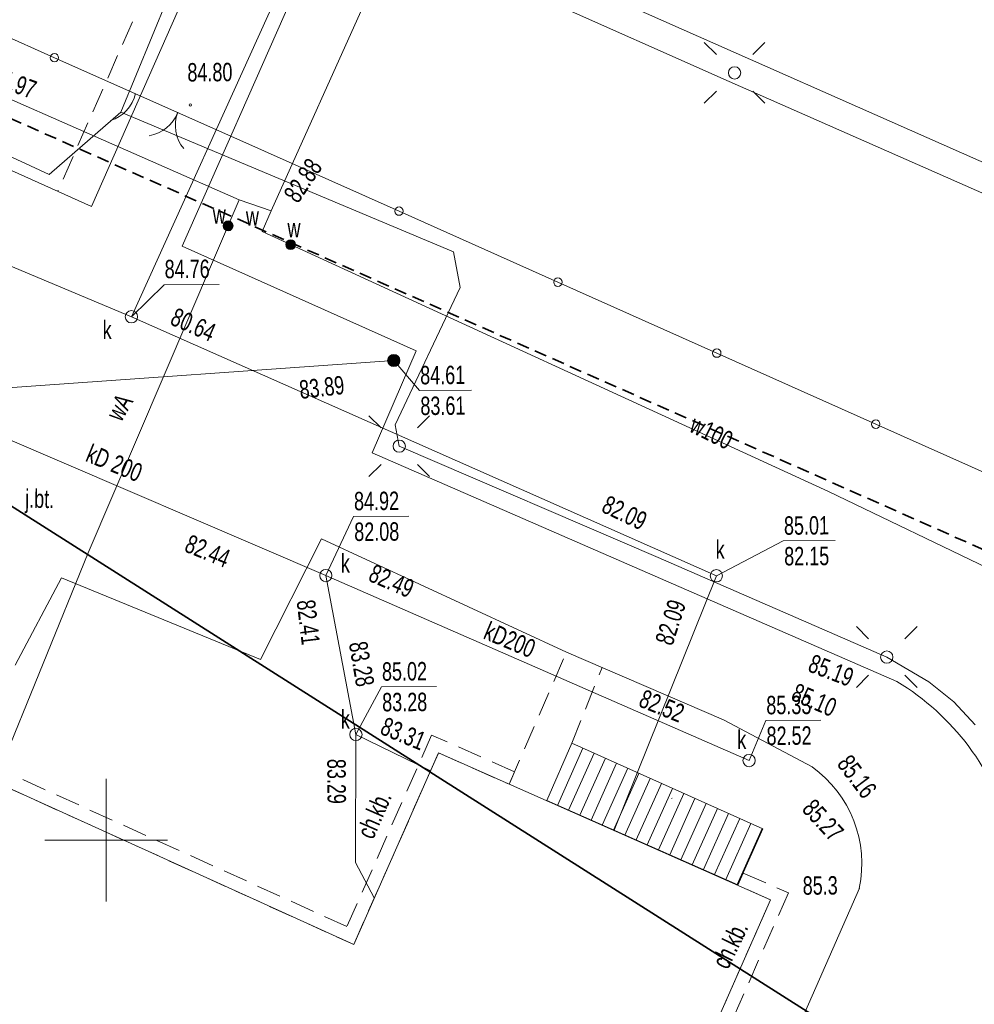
# Model space of a CAD drawing. Header units: metres. Extents: x -1013 to 1493500, y -5789517 to 1032.
# Tile 54 of 66: x 95 to 133, y -92 to -52. Entities that reach past the tile are written whole.
import ezdxf
from ezdxf.xclip import XClip

# ---------------------------------------------------------------- set-up
doc = ezdxf.new("R2010")
doc.units = ezdxf.units.M
doc.header["$MEASUREMENT"] = 0
doc.header["$XCLIPFRAME"] = 0
doc.linetypes.add('2_KTCR02', pattern=[1.5, 1, -0.5])
doc.linetypes.add('Przerywana długa', pattern=[0.78, 0.5, -0.28])
doc.layers.add('700-L Mapa 1_100 dwg', color=7, linetype='Continuous')
doc.layers.add('711-L Wymiary opisy', color=7, linetype='Continuous')
for name, color, linetype, lineweight in [('703-L Płaszczyzny podejścia 2D3', 152, 'Continuous', 30), ('703-L Płaszczyzny podejścia 2D38', 171, 'Continuous', 35), ('711-L Wymiary opisy1', 7, 'Continuous', 13), ('ex_02_DXF_MZ_500_4_EGBB_L_17', 9, 'Continuous', 18), ('ex_02_DXF_MZ_500_4_EGBE_L_37', 9, 'Continuous', 18), ('ex_02_DXF_MZ_500_4_K1_BDOT_T_57', 9, 'Continuous', 18), ('ex_02_DXF_MZ_500_4_K1_BDOT_T_87', 9, 'Continuous', 18), ('ex_02_DXF_MZ_500_4_K1_D_EGIB_L_07', 9, 'Continuous', 18), ('ex_02_DXF_MZ_500_4_KTCR_D_L_17', 9, 'Continuous', 18), ('ex_02_DXF_MZ_500_4_KTCR_E_T_17', 9, 'Continuous', 18), ('ex_02_DXF_MZ_500_4_KTCR_L_17', 9, 'Continuous', 18), ('ex_02_DXF_MZ_500_4_KTJZ_E_T_07', 9, 'Continuous', 18), ('ex_02_DXF_MZ_500_4_KTKR_D_L_07', 9, 'Continuous', 18), ('ex_02_DXF_MZ_500_4_KTOK_L_47', 9, 'Continuous', 18), ('ex_02_DXF_MZ_500_4_Podzial_sekcyjny_krzyze7', 9, 'Continuous', 18), ('ex_02_DXF_MZ_500_4_RTPW_T_07', 9, 'Continuous', 18), ('ex_02_DXF_MZ_500_4_RTPW_T_17', 9, 'Continuous', 18), ('ex_02_DXF_MZ_500_4_SUPE_D_L_31', 9, 'Continuous', 18), ('ex_02_DXF_MZ_500_4_SUPK_D_L_434', 9, 'Continuous', 18), ('ex_02_DXF_MZ_500_4_SUPK_E_T_434', 9, 'Continuous', 18), ('ex_02_DXF_MZ_500_4_SUPW_D_L_05', 9, 'Continuous', 18), ('ex_02_DXF_MZ_500_4_SUPW_E_T_05', 9, 'Continuous', 18), ('ex_02_DXF_MZ_500_4_SUSM_D_T_07', 9, 'Continuous', 18), ('ex_02_DXF_MZ_500_4_SUSM_D_T_37', 9, 'Continuous', 18), ('ex_02_DXF_MZ_500_4_SUTK_T_034', 9, 'Continuous', 18), ('ex_02_DXF_MZ_500_4_SUTW_T_05', 9, 'Continuous', 18), ('ex_02_DXF_MZ_500_4_SUUK_D_T_234', 9, 'Continuous', 18), ('ex_02_DXF_MZ_500_4_SUUK_D_T_97', 9, 'Continuous', 18), ('ex_02_DXF_MZ_500_4_SUUK_E_T_934', 9, 'Continuous', 18), ('ex_02_DXF_MZ_500_4_SUUW_D_T_77', 9, 'Continuous', 18), ('ex_02_DXF_MZ_500_4_SUUW_E_T_117', 9, 'Continuous', 18), ('ex_02_DXF_MZ_500_4_SUUW_E_T_57', 9, 'Continuous', 18)]:
    doc.layers.add(name, color=color, linetype=linetype, lineweight=lineweight)
doc.layers.get('700-L Mapa 1_100 dwg').off()
doc.styles.add('STYL_AUTOMATYCZNY_2', font='Arial.ttf')
doc.styles.add('STYL_AUTOMATYCZNY_4', font='Arial.ttf', dxfattribs={"width": 0.7})
doc.dimstyles.new('STYL_AUTOMATYCZNY__3', dxfattribs={"dimtxt": 0.25, "dimasz": 0.183575, "dimexe": 0.18, "dimexo": 0.04, "dimgap": 0, "dimtad": 1, "dimzin": 0, "dimdsep": 46, "dimtxsty": 'STYL_AUTOMATYCZNY_2', "dimblk": 'ARROWHEAD_8', "dimblk1": 'ARROWHEAD_8', "dimblk2": 'ARROWHEAD_8', "dimcen": 0.09, "dimclrd": 7, "dimclre": 7, "dimclrt": 7, "dimazin": 0, "dimtfac": 1, "dimtdec": 4, "dimtmove": 2, "dimatfit": 3, "dimfxl": 1, "dimtolj": 1, "dimtzin": 0, "dimarcsym": 0})

# ---------------------------------------------------------------- blocks, each defined once
blk = doc.blocks.new('*D62')
at = {"layer": '711-L Wymiary opisy1', "color": 7, "linetype": 'Continuous', "lineweight": 13, "transparency": 16777216}
for p, q in [((31.701, 9.209), (31.582, 9.143)), ((31.701, 9.209), (31.767, 9.09)), ((31.387, 8.33), (31.337, 8.457)), ((31.387, 8.33), (31.514, 8.38))]:
    blk.add_line(p, q, dxfattribs=at)
blk.add_arc((25.649, 10.872), 6.276, 336.1008, 344.6316, dxfattribs=at)
at = {"layer": '711-L Wymiary opisy1', "color": 7, "lineweight": 13, "transparency": 16777216, "insert": (31.654, 8.581), "char_height": 0.25, "attachment_point": 7, "rotation": 336.1008, "style": 'STYL_AUTOMATYCZNY_2'}
blk.add_mtext('\\A1;{\\pql;\\fArial|b0|i0|c238|p0;\\W1.000000;8,53°/15%}', dxfattribs=at)
blk = doc.blocks.new('ARROWHEAD_8')
at = {"color": 0, "linetype": 'Continuous', "lineweight": 0}
blk.add_line((0, 0), (-1, 0), dxfattribs=at)
at = {"color": 0, "linetype": 'Continuous', "lineweight": 0, "flags": 128}
blk.add_lwpolyline([(-0.525, 0.525), (0, 0), (-0.525, -0.525)], dxfattribs=at)
blk = doc.blocks.new('*D63')
at = {"layer": '711-L Wymiary opisy1', "color": 7, "linetype": 'Continuous', "lineweight": 13, "transparency": 16777216}
for p, q in [((18.152, -22.228), (18.025, -22.277)), ((18.152, -22.228), (18.201, -22.356)), ((17.692, -23.088), (17.661, -22.955)), ((17.692, -23.088), (17.825, -23.057))]:
    blk.add_line(p, q, dxfattribs=at)
blk.add_arc((12.159, -19.572), 6.556, 327.57, 336.1008, dxfattribs=at)
at = {"layer": '711-L Wymiary opisy1', "color": 7, "lineweight": 13, "transparency": 16777216, "insert": (18.03, -22.8), "char_height": 0.25, "attachment_point": 7, "rotation": 336.1008, "style": 'STYL_AUTOMATYCZNY_2'}
blk.add_mtext('\\A1;{\\pql;\\fArial|b0|i0|c238|p0;\\W1.000000;8,53°/15%}', dxfattribs=at)
blk = doc.blocks.new('Rysunek_1_4', base_point=(-51.91, -72.413))
at = {"layer": 'ex_02_DXF_MZ_500_4_EGBB_L_17', "color": 9, "linetype": 'Continuous', "lineweight": 18}
for p, q in [((108.175, -89.579), (70.402, -72.444)), ((111.631, -81.774), (108.175, -89.579)), ((125.164, -87.76), (111.631, -81.774)), ((105.17, -132.935), (125.164, -87.76))]:
    blk.add_line(p, q, dxfattribs=at)
at = {"layer": 'ex_02_DXF_MZ_500_4_EGBE_L_37', "color": 9, "linetype": 'Continuous', "lineweight": 18}
for p, q in [((116.04, -83.717), (117.06, -81.377)), ((117.06, -81.377), (117.06, -81.377)), ((117.06, -81.377), (124.85, -84.867)), ((117.517, -81.582), (116.474, -83.908)), ((117.973, -81.786), (116.932, -84.11)), ((118.429, -81.99), (117.389, -84.311)), ((118.885, -82.195), (117.847, -84.513)), ((119.342, -82.399), (118.305, -84.714)), ((119.798, -82.604), (118.762, -84.916)), ((120.254, -82.808), (119.22, -85.117)), ((120.711, -83.013), (119.678, -85.319)), ((121.167, -83.217), (120.135, -85.52)), ((121.623, -83.421), (120.593, -85.722)), ((123.83, -87.147), (116.04, -83.717)), ((122.08, -83.626), (121.05, -85.923)), ((122.536, -83.83), (121.508, -86.125)), ((122.992, -84.035), (121.966, -86.326)), ((123.448, -84.239), (122.423, -86.528)), ((123.905, -84.444), (122.881, -86.729)), ((124.361, -84.648), (123.338, -86.931)), ((124.817, -84.852), (123.796, -87.132)), ((124.85, -84.867), (123.83, -87.147))]:
    blk.add_line(p, q, dxfattribs=at)
at = {"layer": 'ex_02_DXF_MZ_500_4_K1_BDOT_T_57', "color": 9, "linetype": 'Continuous', "lineweight": 18}
for centre, start, end in [((99.599, -55.146), 279.3738, 339.3743), ((102.407, -56.203), 159.3734, 219.3738)]:
    blk.add_arc(centre, 1.5, start, end, dxfattribs=at)
at = {"layer": 'ex_02_DXF_MZ_500_4_K1_BDOT_T_87', "color": 9, "linetype": 'Continuous', "lineweight": 18}
blk.add_arc((97.816, -54.58), 1.5, 287.377, 347.3775, dxfattribs=at)
at = {"layer": 'ex_02_DXF_MZ_500_4_K1_D_EGIB_L_07', "color": 9, "linetype": 'Continuous', "lineweight": 18}
blk.add_line((121.15, -83.616), (121.122, -83.628), dxfattribs=at)
at = {"layer": 'ex_02_DXF_MZ_500_4_KTCR_D_L_17', "color": 9, "linetype": '2_KTCR02', "lineweight": 18}
for p, q in [((102.799, -43.759), (96.114, -58.893)), ((114.532, -82.987), (116.847, -77.663)), ((117.06, -81.377), (118.298, -78.293))]:
    blk.add_line(p, q, dxfattribs=at)
at = {"layer": 'ex_02_DXF_MZ_500_4_KTCR_L_17', "color": 9, "linetype": '2_KTCR02', "lineweight": 18}
for p, q in [((111.35, -81.047), (107.9, -88.847)), ((114.73, -82.537), (111.35, -81.047)), ((108.175, -89.579), (111.631, -81.774)), ((111.631, -81.774), (114.507, -83.048)), ((107.9, -88.847), (92.68, -81.947)), ((92.45, -82.447), (108.175, -89.579)), ((114.507, -83.048), (114.73, -82.537)), ((123.823, -87.166), (124.05, -86.667)), ((124.05, -86.667), (125.89, -87.477)), ((125.164, -87.76), (123.823, -87.166)), ((122.35, -94.117), (125.164, -87.76)), ((125.89, -87.477), (122.85, -94.337))]:
    blk.add_line(p, q, dxfattribs=at)
at = {"layer": 'ex_02_DXF_MZ_500_4_KTKR_D_L_07', "color": 9, "linetype": 'Continuous', "lineweight": 18}
for p, q in [((97.493, -59.512), (104.167, -44.363)), ((107.79, -46.188), (101.185, -61.126)), ((140.304, -60.581), (107.79, -46.188)), ((97.493, -59.512), (87.721, -55.13)), ((110.715, -65.389), (101.185, -61.126)), ((108.924, -69.542), (110.715, -65.389)), ((130.312, -78.863), (108.924, -69.542)), ((104.374, -77.968), (106.863, -73.047)), ((106.863, -73.047), (116.847, -77.663)), ((94.38, -78.197), (96.274, -74.635)), ((96.274, -74.635), (104.374, -77.968)), ((116.847, -77.663), (123.237, -80.427)), ((123.237, -80.427), (126.856, -82.345)), ((128.778, -87.289), (125.22, -95.387))]:
    blk.add_line(p, q, dxfattribs=at)
for centre, radius, start, end in [((125, -87.665), 10.281, 14.6748, 58.8928), ((124.01, -86.297), 4.87, 348.2453, 54.2418)]:
    blk.add_arc(centre, radius, start, end, dxfattribs=at)
at = {"layer": 'ex_02_DXF_MZ_500_4_KTOK_L_47', "color": 9, "linetype": 'Continuous', "lineweight": 18}
for p, q in [((88.784, -50.254), (95.979, -53.448)), ((95.979, -53.448), (103.173, -56.642)), ((103.173, -56.642), (110.021, -59.701)), ((110.021, -59.701), (116.496, -62.594)), ((116.496, -62.594), (122.971, -65.486)), ((122.971, -65.486), (129.446, -68.379)), ((129.446, -68.379), (135.92, -71.272))]:
    blk.add_line(p, q, dxfattribs=at)
for centre in [(95.979, -53.448), (110.021, -59.701), (116.496, -62.594), (122.971, -65.486), (129.446, -68.379)]:
    blk.add_circle(centre, 0.17, dxfattribs=at)
at = {"layer": 'ex_02_DXF_MZ_500_4_Podzial_sekcyjny_krzyze7', "color": 9, "linetype": 'Continuous', "lineweight": 18}
for p, q in [((98.09, -87.827), (98.09, -82.827)), ((95.59, -85.327), (100.59, -85.327))]:
    blk.add_line(p, q, dxfattribs=at)
at = {"layer": 'ex_02_DXF_MZ_500_4_RTPW_T_17', "color": 9, "linetype": 'Continuous', "lineweight": 18}
blk.add_circle((101.515, -55.372), 0.045, dxfattribs=at)
at = {"layer": 'ex_02_DXF_MZ_500_4_SUPE_D_L_31', "color": 9, "linetype": 'Continuous', "lineweight": 18}
for p, q in [((101.95, -47.719), (98.686, -55.663)), ((112.976, -49.752), (123.479, -54.419)), ((123.479, -54.419), (140.092, -61.742)), ((98.686, -55.663), (95.764, -58.214)), ((112.237, -61.358), (98.686, -55.663)), ((95.764, -58.214), (93.275, -57.061)), ((112.507, -62.817), (112.237, -61.358)), ((109.866, -68.406), (112.507, -62.817)), ((110.033, -69.275), (109.866, -68.406)), ((120.575, -73.811), (110.033, -69.275)), ((129.895, -77.866), (120.575, -73.811)), ((131.612, -78.874), (129.895, -77.866)), ((132.628, -79.697), (131.612, -78.874)), ((133.504, -80.63), (132.628, -79.697))]:
    blk.add_line(p, q, dxfattribs=at)
at = {"layer": 'ex_02_DXF_MZ_500_4_SUPK_D_L_434', "color": 9, "linetype": 'Continuous', "lineweight": 18}
for p, q in [((99.115, -64.001), (108.598, -43.082)), ((91.361, -60.745), (99.115, -64.001)), ((99.115, -64.001), (122.951, -74.554)), ((89.896, -67.196), (109.808, -65.786)), ((89.896, -67.196), (107.039, -74.546)), ((107.039, -74.546), (124.284, -82.085)), ((107.039, -74.546), (108.265, -81.018)), ((122.951, -74.554), (118.783, -84.914)), ((108.265, -81.018), (108.252, -86.239)), ((108.265, -81.018), (111.306, -82.507)), ((108.252, -86.239), (109.015, -87.682))]:
    blk.add_line(p, q, dxfattribs=at)
at = {"layer": 'ex_02_DXF_MZ_500_4_SUPW_D_L_05', "color": 9, "linetype": 'Continuous', "lineweight": 18}
for p, q in [((104.815, -59.69), (120.343, -25.138)), ((103.511, -59.239), (92.627, -54.456)), ((103.511, -59.239), (97.352, -73.624)), ((104.815, -59.69), (103.511, -59.239)), ((104.451, -60.533), (104.815, -59.69)), ((127.517, -71.122), (104.451, -60.533)), ((144.345, -79.224), (127.517, -71.122)), ((97.352, -73.624), (93.556, -82.947))]:
    blk.add_line(p, q, dxfattribs=at)
at = {"layer": 'ex_02_DXF_MZ_500_4_SUSM_D_T_07', "color": 9, "linetype": 'Continuous', "lineweight": 18}
for p, q in [((122.954, -53.325), (122.459, -52.83)), ((124.439, -53.325), (124.934, -52.83)), ((122.954, -54.809), (122.459, -55.304)), ((124.439, -54.809), (124.934, -55.304)), ((109.29, -68.532), (108.795, -68.037)), ((110.775, -68.532), (111.27, -68.037)), ((109.29, -70.017), (108.795, -70.512)), ((110.775, -70.017), (111.27, -70.512)), ((129.152, -77.123), (128.657, -76.628)), ((130.637, -77.123), (131.132, -76.628)), ((129.152, -78.608), (128.657, -79.103)), ((130.637, -78.608), (131.132, -79.103))]:
    blk.add_line(p, q, dxfattribs=at)
at = {"layer": 'ex_02_DXF_MZ_500_4_SUSM_D_T_37', "color": 9, "linetype": 'Continuous', "lineweight": 18}
for centre in [(123.697, -54.067), (110.033, -69.275), (129.895, -77.866)]:
    blk.add_circle(centre, 0.25, dxfattribs=at)
at = {"layer": 'ex_02_DXF_MZ_500_4_SUTK_T_034', "color": 9, "linetype": 'Continuous', "lineweight": 18}
for p, q in [((99.115, -64.001), (100.446, -62.706)), ((100.446, -62.706), (102.698, -62.69)), ((109.808, -65.786), (110.857, -67.008)), ((110.857, -67.008), (112.974, -66.994)), ((107.039, -74.546), (108.163, -72.138)), ((108.163, -72.138), (110.415, -72.122)), ((122.951, -74.554), (125.681, -73.135)), ((125.681, -73.135), (127.798, -73.12)), ((108.265, -81.018), (109.301, -79.081)), ((109.301, -79.081), (111.554, -79.065)), ((124.284, -82.085), (124.962, -80.451)), ((124.962, -80.451), (127.215, -80.435))]:
    blk.add_line(p, q, dxfattribs=at)
at = {"layer": 'ex_02_DXF_MZ_500_4_SUUK_D_T_234', "color": 9, "linetype": 'Continuous', "lineweight": 18}
for centre in [(99.115, -64.001), (107.039, -74.546), (122.951, -74.554), (108.265, -81.018), (124.284, -82.085)]:
    blk.add_circle(centre, 0.25, dxfattribs=at)
at = {"layer": 'ex_02_DXF_MZ_500_4_SUUK_D_T_97', "color": 9, "linetype": 'Continuous', "lineweight": 18}
for radius in [0.25, 0.225, 0.2, 0.175, 0.15, 0.125, 0.1, 0.075, 0.05, 0.025, 0.00715]:
    blk.add_circle((109.808, -65.786), radius, dxfattribs=at)
at = {"layer": 'ex_02_DXF_MZ_500_4_SUUW_D_T_77', "color": 9, "linetype": 'Continuous', "lineweight": 18}
for centre, radius in [((103.058, -60.298), 0.2), ((103.058, -60.298), 0.175), ((103.058, -60.298), 0.15), ((103.058, -60.298), 0.125), ((103.058, -60.298), 0.1), ((103.058, -60.298), 0.075), ((103.058, -60.298), 0.05), ((103.058, -60.298), 0.025), ((103.058, -60.298), 0.00715), ((105.608, -61.064), 0.2), ((105.608, -61.064), 0.175), ((105.608, -61.064), 0.15), ((105.608, -61.064), 0.125), ((105.608, -61.064), 0.1), ((105.608, -61.064), 0.075), ((105.608, -61.064), 0.05), ((105.608, -61.064), 0.025), ((105.608, -61.064), 0.00715)]:
    blk.add_circle(centre, radius, dxfattribs=at)
at = {"layer": 'ex_02_DXF_MZ_500_4_KTCR_E_T_17', "color": 9, "linetype": 'Continuous', "lineweight": 18, "char_height": 0.75, "attachment_point": 4, "style": 'STYL_AUTOMATYCZNY_4'}
for insert, rotation in [((108.624, -85.188), 66.4253), ((123.087, -90.473), 64.113)]:
    blk.add_mtext('\\A1;{\\pql;\\fArial|b0|i0|c238|p0;\\W0.700000;ch.kb.}', dxfattribs=dict(at, insert=insert, rotation=rotation))
at = {"layer": 'ex_02_DXF_MZ_500_4_KTJZ_E_T_07', "color": 9, "linetype": 'Continuous', "lineweight": 18, "insert": (94.787, -71.52), "char_height": 0.75, "attachment_point": 4, "rotation": 359.1841, "style": 'STYL_AUTOMATYCZNY_4'}
blk.add_mtext('\\A1;{\\pql;\\fArial|b0|i0|c238|p0;\\W0.700000;j.bt.}', dxfattribs=at)
at = {"layer": 'ex_02_DXF_MZ_500_4_RTPW_T_07', "color": 9, "linetype": 'Continuous', "lineweight": 18, "insert": (126.467, -86.801), "char_height": 0.75, "attachment_point": 1, "rotation": 0.403, "style": 'STYL_AUTOMATYCZNY_4'}
blk.add_mtext('\\A1;{\\pql;\\fArial|b0|i0|c238|p0;\\W0.700000;85.3}', dxfattribs=at)
at = {"layer": 'ex_02_DXF_MZ_500_4_RTPW_T_17', "color": 9, "linetype": 'Continuous', "lineweight": 18, "char_height": 0.75, "style": 'STYL_AUTOMATYCZNY_4'}
for s, insert, attachment_point, rotation in [('\\A1;{\\pql;\\fArial|b0|i0|c238|p0;\\W0.700000;84.80}', (101.4, -54.43), 7, 0.403), ('\\A1;{\\pql;\\fArial|b0|i0|c238|p0;\\W0.700000;85.19}', (126.634, -78.441), 7, 339.0322), ('\\A1;{\\pql;\\fArial|b0|i0|c238|p0;\\W0.700000;85.10}', (126.245, -78.906), 1, 336.8157), ('\\A1;{\\pql;\\fArial|b0|i0|c238|p0;\\W0.700000;85.16}', (127.828, -82.235), 7, 306.9992), ('\\A1;{\\pql;\\fArial|b0|i0|c238|p0;\\W0.700000;85.27}', (126.953, -83.586), 1, 312.76)]:
    blk.add_mtext(s, dxfattribs=dict(at, insert=insert, attachment_point=attachment_point, rotation=rotation))
at = {"layer": 'ex_02_DXF_MZ_500_4_SUPK_E_T_434', "color": 9, "linetype": 'Continuous', "lineweight": 18, "char_height": 0.75, "attachment_point": 4, "style": 'STYL_AUTOMATYCZNY_4'}
for s, insert, rotation in [('\\A1;{\\pql;\\fArial|b0|i0|c238|p0;\\W0.700000;kD 200}', (97.344, -69.529), 337.7828), ('\\A1;{\\pql;\\fArial|b0|i0|c238|p0;\\W0.700000;kD200}', (113.556, -76.756), 337.2028)]:
    blk.add_mtext(s, dxfattribs=dict(at, insert=insert, rotation=rotation))
at = {"layer": 'ex_02_DXF_MZ_500_4_SUPW_E_T_05', "color": 9, "linetype": 'Continuous', "lineweight": 18, "char_height": 0.75, "attachment_point": 4, "style": 'STYL_AUTOMATYCZNY_4'}
for s, insert, rotation in [('\\A1;{\\pql;\\fArial|b0|i0|c238|p0;\\W0.700000;wA}', (98.375, -68.134), 59.8732), ('\\A1;{\\pql;\\fArial|b0|i0|c238|p0;\\W0.700000;w100}', (121.965, -68.329), 333.8327)]:
    blk.add_mtext(s, dxfattribs=dict(at, insert=insert, rotation=rotation))
at = {"layer": 'ex_02_DXF_MZ_500_4_SUTK_T_034', "color": 9, "linetype": 'Continuous', "lineweight": 18, "char_height": 0.75, "style": 'STYL_AUTOMATYCZNY_4'}
for s, insert, attachment_point, rotation in [('\\A1;{\\pql;\\fArial|b0|i0|c238|p0;\\W0.700000;84.76}', (100.471, -62.066), 4, 0.403), ('\\A1;{\\pql;\\fArial|b0|i0|c238|p0;\\W0.700000;80.64}', (100.798, -63.957), 4, 336.1727), ('\\A1;{\\pql;\\fArial|b0|i0|c238|p0;\\W0.700000;84.61}', (110.88, -66.008), 1, 0.403), ('\\A1;{\\pql;\\fArial|b0|i0|c238|p0;\\W0.700000;83.89}', (105.964, -66.985), 4, 6.5231), ('\\A1;{\\pql;\\fArial|b0|i0|c238|p0;\\W0.700000;83.61}', (110.888, -67.258), 1, 0.403), ('\\A1;{\\pql;\\fArial|b0|i0|c238|p0;\\W0.700000;84.92}', (108.185, -71.138), 1, 0.403), ('\\A1;{\\pql;\\fArial|b0|i0|c238|p0;\\W0.700000;82.09}', (118.383, -71.595), 4, 334.4927), ('\\A1;{\\pql;\\fArial|b0|i0|c238|p0;\\W0.700000;85.01}', (125.704, -72.135), 1, 0.403), ('\\A1;{\\pql;\\fArial|b0|i0|c238|p0;\\W0.700000;82.08}', (108.194, -72.388), 1, 0.403), ('\\A1;{\\pql;\\fArial|b0|i0|c238|p0;\\W0.700000;82.44}', (101.373, -73.203), 4, 337.6528), ('\\A1;{\\pql;\\fArial|b0|i0|c238|p0;\\W0.700000;82.15}', (125.713, -73.385), 1, 0.403), ('\\A1;{\\pql;\\fArial|b0|i0|c238|p0;\\W0.700000;82.49}', (108.872, -74.401), 4, 336.4427), ('\\A1;{\\pql;\\fArial|b0|i0|c238|p0;\\W0.700000;82.41}', (106.215, -75.54), 4, 276.7428), ('\\A1;{\\pql;\\fArial|b0|i0|c238|p0;\\W0.700000;82.09}', (120.805, -77.326), 4, 71.9731), ('\\A1;{\\pql;\\fArial|b0|i0|c238|p0;\\W0.700000;83.28}', (108.338, -77.244), 4, 279.8627), ('\\A1;{\\pql;\\fArial|b0|i0|c238|p0;\\W0.700000;85.02}', (109.324, -78.08), 1, 0.403), ('\\A1;{\\pql;\\fArial|b0|i0|c238|p0;\\W0.700000;83.28}', (109.333, -79.33), 1, 0.403), ('\\A1;{\\pql;\\fArial|b0|i0|c238|p0;\\W0.700000;82.52}', (119.879, -79.514), 4, 337.7828), ('\\A1;{\\pql;\\fArial|b0|i0|c238|p0;\\W0.700000;85.33}', (124.985, -79.45), 1, 0.403), ('\\A1;{\\pql;\\fArial|b0|i0|c238|p0;\\W0.700000;83.31}', (109.346, -80.638), 4, 337.4728), ('\\A1;{\\pql;\\fArial|b0|i0|c238|p0;\\W0.700000;82.52}', (124.994, -80.7), 1, 0.403), ('\\A1;{\\pql;\\fArial|b0|i0|c238|p0;\\W0.700000;83.29}', (107.467, -82.014), 4, 270.4028)]:
    blk.add_mtext(s, dxfattribs=dict(at, insert=insert, attachment_point=attachment_point, rotation=rotation))
at = {"layer": 'ex_02_DXF_MZ_500_4_SUTW_T_05', "color": 9, "linetype": 'Continuous', "lineweight": 18, "char_height": 0.75, "attachment_point": 4, "style": 'STYL_AUTOMATYCZNY_4'}
for s, insert, rotation in [('\\A1;{\\pql;\\fArial|b0|i0|c238|p0;\\W0.700000;84.97}', (93.468, -54.156), 339.6328), ('\\A1;{\\pql;\\fArial|b0|i0|c238|p0;\\W0.700000;82.88}', (105.596, -59.212), 56.0232)]:
    blk.add_mtext(s, dxfattribs=dict(at, insert=insert, rotation=rotation))
at = {"layer": 'ex_02_DXF_MZ_500_4_SUUK_E_T_934', "color": 9, "linetype": 'Continuous', "lineweight": 18, "char_height": 0.75, "style": 'STYL_AUTOMATYCZNY_4'}
for insert, attachment_point in [((97.946, -64.535), 4), ((122.925, -73.864), 7), ((107.65, -74.422), 7), ((107.648, -80.778), 7), ((123.801, -81.607), 7)]:
    blk.add_mtext('\\A1;{\\pql;\\fArial|b0|i0|c238|p0;\\W0.700000;k}', dxfattribs=dict(at, insert=insert, attachment_point=attachment_point))
at = {"layer": 'ex_02_DXF_MZ_500_4_SUUW_E_T_117', "color": 9, "linetype": 'Continuous', "lineweight": 18, "insert": (102.432, -59.457), "char_height": 0.75, "attachment_point": 1, "style": 'STYL_AUTOMATYCZNY_4'}
blk.add_mtext('\\A1;{\\pql;\\fArial|b0|i0|c238|p0;\\W0.700000;w}', dxfattribs=at)
at = {"layer": 'ex_02_DXF_MZ_500_4_SUUW_E_T_57', "color": 9, "linetype": 'Continuous', "lineweight": 18, "char_height": 0.75, "attachment_point": 1, "style": 'STYL_AUTOMATYCZNY_4'}
for insert in [(103.782, -59.537), (105.476, -60.015)]:
    blk.add_mtext('\\A1;{\\pql;\\fArial|b0|i0|c238|p0;\\W0.700000;w}', dxfattribs=dict(at, insert=insert))

msp = doc.modelspace()

# ---------------------------------------------------------------- linework, layer by layer
at = {"layer": '703-L Płaszczyzny podejścia 2D3', "color": 152, "linetype": 'Continuous', "lineweight": 30}
msp.add_circle((8.2273, 10.355), 1021.6593, dxfattribs=at)
at = {"layer": '703-L Płaszczyzny podejścia 2D38', "color": 171, "linetype": 'Przerywana długa', "lineweight": 35}
msp.add_line((12.1585, -19.5724), (367.8056, -177.1675), dxfattribs=at)
at = {"layer": '703-L Płaszczyzny podejścia 2D38', "color": 171, "linetype": 'Continuous', "lineweight": 35}
msp.add_line((12.1585, -19.5724), (344.1663, -230.5145), dxfattribs=at)

# ---------------------------------------------------------------- block references
at = {"layer": '700-L Mapa 1_100 dwg', "color": 52, "linetype": 'Continuous', "lineweight": 25}
ref = msp.add_blockref('Rysunek_1_4', (-51.9097, -72.4133), dxfattribs=at)
XClip(ref).set_block_clipping_path([(-454.4097296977, -337.82710067), (350.5902703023, 193.0005136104)])

# ---------------------------------------------------------------- dimensions: what is measured, and where the dimension line sits
at = {"layer": '711-L Wymiary opisy', "color": 7, "linetype": 'Continuous', "lineweight": 13}
for base, center, p1, p2, picture, middle in [((31.5604, 8.7637), (25.6493, 10.8724), (84.1511, -5.2069), (381.2963, -146.7226), '*D62', (32.4306, 8.3736)), ((17.9382, -22.6668), (12.1585, -19.5724), (367.8056, -177.1675), (63.368, -52.1085), '*D63', (18.8064, -23.007))]:
    dim = msp.add_angular_dim_3p(base=base, center=center, p1=p1, p2=p2, text='8,53°/15%', dimstyle='STYL_AUTOMATYCZNY__3', dxfattribs=at)
    dim.commit()
    dim.dimension.update_dxf_attribs({"geometry": picture, "text_midpoint": middle, "dimtype": 165, "text_rotation": 336.10081})

doc.saveas('drawing.dxf')
